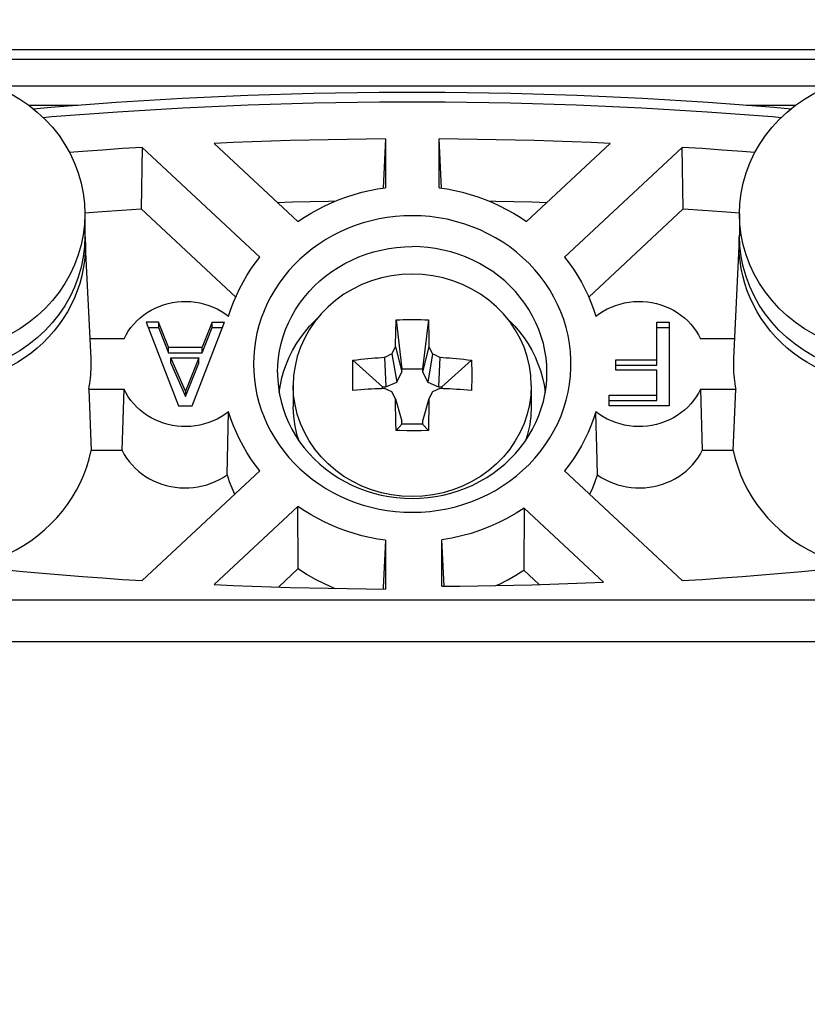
# Model space of a CAD drawing. Header units: centimetres. Extents: x 22052 to 56535, y 76485 to 78519.
# Tile 43 of 235: x 35457.75 to 35460.4, y 77894.75 to 77898.06. Entities that reach past the tile are written whole.
import ezdxf
from ezdxf import colors
from ezdxf.entities.mleader import LeaderData, LeaderLine
from ezdxf.math import Vec2, Vec3

# ---------------------------------------------------------------- set-up
doc = ezdxf.new("R2010")
doc.units = ezdxf.units.CM
doc.layers.add('$_urządzenia', color=250, linetype='Continuous')
doc.layers.add('IS_Opis', color=250, linetype='Continuous', lineweight=9)
doc.styles.add('styl1', font='ARIALN.TTF')

# ---------------------------------------------------------------- blocks, each defined once
blk = doc.blocks.new('A$C92957c0b')
at = {"layer": '$_urządzenia'}
for p, q in [((-31.792, -10.509), (-0.208, -10.509)), ((-31.792, -10.83), (-0.208, -10.83)), ((-30.064, -11.727), (-1.936, -11.727)), ((-28.893, -12.372), (-27.237, -12.372)), ((-4.763, -12.372), (-3.107, -12.372)), ((-16.904, -13.511), (-16.981, -15.16)), ((-16.904, -13.511), (-16.904, -15.148)), ((-15.019, -15.16), (-15.096, -13.511)), ((-15.096, -15.148), (-15.096, -13.511)), ((-25.071, -13.792), (-25.108, -15.855)), ((-21.122, -17.478), (-25.071, -13.792)), ((-22.654, -13.661), (-19.844, -16.285)), ((-12.156, -16.285), (-9.346, -13.661)), ((-6.929, -13.792), (-10.878, -17.478)), ((-6.892, -15.855), (-6.929, -13.792)), ((-25.108, -15.855), (-21.933, -18.819)), ((-10.067, -18.819), (-6.892, -15.855)), ((-27, -16.028), (-27, -16.766)), ((-5, -16.028), (-5, -16.766)), ((-27, -16.738), (-26.992, -16.828)), ((-26.992, -16.828), (-26.99, -16.873)), ((-5.01, -16.873), (-5.008, -16.828)), ((-5.008, -16.828), (-5, -16.738)), ((-26.99, -16.873), (-26.984, -17.086)), ((-5.01, -16.873), (-5.206, -20.878)), ((-5.016, -17.086), (-5.01, -16.873)), ((-24.525, -19.666), (-24.937, -19.666)), ((-24.937, -19.666), (-23.85, -22.467)), ((-24.187, -20.506), (-24.525, -19.666)), ((-24.525, -19.666), (-24.525, -19.845)), ((-23.4, -22.467), (-22.312, -19.666)), ((-22.725, -19.666), (-23.062, -20.506)), ((-22.725, -19.666), (-22.312, -19.666)), ((-22.725, -19.845), (-22.725, -19.666)), ((-16.542, -19.588), (-16.35, -21.228)), ((-15.458, -19.588), (-15.65, -21.228)), ((-15.458, -19.588), (-15.452, -19.803)), ((-15.452, -19.803), (-15.446, -20.011)), ((-7.775, -19.666), (-7.362, -19.666)), ((-7.775, -21.106), (-7.775, -19.666)), ((-7.362, -19.666), (-7.362, -22.467)), ((-24.868, -19.845), (-24.525, -19.845)), ((-24.525, -19.845), (-24.187, -20.686)), ((-23.062, -20.686), (-22.725, -19.845)), ((-22.725, -19.845), (-22.382, -19.845)), ((-16.56, -20.31), (-16.556, -20.115)), ((-16.556, -20.115), (-16.551, -19.91)), ((-15.446, -20.011), (-15.442, -20.212)), ((-7.775, -19.845), (-7.362, -19.845)), ((-25.685, -20.223), (-26.826, -20.223)), ((-16.682, -20.722), (-16.563, -20.495)), ((-16.563, -20.495), (-16.56, -20.31)), ((-16.563, -20.495), (-16.35, -21.333)), ((-15.437, -20.495), (-15.65, -21.333)), ((-15.437, -20.495), (-15.318, -20.722)), ((-5.174, -20.223), (-6.315, -20.223)), ((-24.187, -20.506), (-23.062, -20.506)), ((-24.187, -20.686), (-24.187, -20.506)), ((-24.187, -20.686), (-23.062, -20.686)), ((-23.062, -20.686), (-23.062, -20.506)), ((-16.932, -20.84), (-16.848, -20.8)), ((-16.848, -20.8), (-16.765, -20.761)), ((-16.765, -20.761), (-16.682, -20.722)), ((-16.682, -20.722), (-16.52, -21.674)), ((-15.318, -20.722), (-15.48, -21.674)), ((-15.318, -20.722), (-15.235, -20.761)), ((-15.235, -20.761), (-15.152, -20.8)), ((-15.152, -20.8), (-15.068, -20.84)), ((-24.112, -20.856), (-23.175, -20.856)), ((-23.625, -21.977), (-24.112, -20.856)), ((-24.112, -21.036), (-24.112, -20.856)), ((-24.112, -21.036), (-23.625, -22.156)), ((-23.175, -20.856), (-23.625, -21.977)), ((-23.625, -22.156), (-23.175, -21.036)), ((-23.175, -21.036), (-23.175, -20.856)), ((-17.999, -21.271), (-17.997, -21.16)), ((-17.991, -20.941), (-16.998, -21.833)), ((-16.932, -20.84), (-16.885, -21.833)), ((-15.068, -20.84), (-15.115, -21.833)), ((-14.009, -20.941), (-15.002, -21.833)), ((-14.009, -20.941), (-14.007, -20.995)), ((-14.007, -20.995), (-14.004, -21.105)), ((-14.004, -21.105), (-14.002, -21.215)), ((-9.162, -20.926), (-7.775, -20.926)), ((-9.162, -21.277), (-9.162, -20.926)), ((-9.162, -21.106), (-7.775, -21.106)), ((-20.528, -21.353), (-20.527, -21.449)), ((-18, -21.383), (-17.999, -21.271)), ((-18, -21.496), (-18, -21.383)), ((-16.52, -21.674), (-16.35, -21.333)), ((-16.35, -21.228), (-15.65, -21.228)), ((-16.35, -21.333), (-16.35, -21.228)), ((-15.65, -21.228), (-15.65, -21.333)), ((-15.65, -21.333), (-15.48, -21.674)), ((-14.002, -21.215), (-14, -21.327)), ((-14, -21.327), (-14, -21.439)), ((-14, -21.439), (-14, -21.553)), ((-11.473, -21.449), (-11.472, -21.353)), ((-7.775, -21.277), (-9.162, -21.277)), ((-7.775, -22.296), (-7.775, -21.277)), ((-20, -21.783), (-20, -22.5)), ((-17.999, -21.609), (-18, -21.496)), ((-17.997, -21.723), (-17.999, -21.609)), ((-17.994, -21.837), (-17.997, -21.723)), ((-16.885, -21.833), (-16.52, -21.674)), ((-15.48, -21.674), (-15.115, -21.833)), ((-14.002, -21.666), (-14.004, -21.78)), ((-14, -21.553), (-14.002, -21.666)), ((-12, -21.783), (-12, -22.5)), ((-26.87, -21.91), (-25.685, -21.91)), ((-26.87, -21.91), (-26.79, -23.971)), ((-25.747, -23.971), (-25.685, -21.91)), ((-23.625, -21.977), (-23.625, -22.156)), ((-17.991, -21.952), (-17.994, -21.837)), ((-16.998, -21.833), (-16.885, -21.833)), ((-16.998, -21.894), (-16.998, -21.833)), ((-16.682, -21.996), (-16.932, -21.892)), ((-16.563, -22.236), (-16.682, -21.996)), ((-15.318, -21.996), (-15.437, -22.236)), ((-15.068, -21.892), (-15.318, -21.996)), ((-15.115, -21.833), (-15.002, -21.833)), ((-15.002, -21.833), (-15.002, -21.894)), ((-9.387, -22.117), (-7.775, -22.117)), ((-9.387, -22.467), (-9.387, -22.117)), ((-6.315, -21.91), (-5.13, -21.91)), ((-6.315, -21.91), (-6.253, -23.971)), ((-5.21, -23.971), (-5.13, -21.91)), ((-23.85, -22.467), (-23.4, -22.467)), ((-16.563, -22.236), (-16.35, -22.986)), ((-15.437, -22.236), (-15.65, -22.986)), ((-15.44, -22.443), (-15.444, -22.668)), ((-15.437, -22.236), (-15.44, -22.443)), ((-9.387, -22.296), (-7.775, -22.296)), ((-7.362, -22.467), (-9.387, -22.467)), ((-22.222, -24.793), (-22.17, -22.669)), ((-16.554, -22.789), (-16.558, -22.556)), ((-16.548, -23.039), (-16.554, -22.789)), ((-15.444, -22.668), (-15.449, -22.91)), ((-9.819, -23.144), (-9.83, -22.669)), ((-16.542, -23.305), (-16.548, -23.039)), ((-16.542, -23.305), (-16.35, -23.092)), ((-16.35, -23.092), (-16.35, -22.986)), ((-15.65, -23.092), (-16.35, -23.092)), ((-15.65, -22.986), (-15.65, -23.092)), ((-15.458, -23.305), (-15.65, -23.092)), ((-9.802, -23.854), (-9.819, -23.144)), ((-15.94, -23.307), (-16.181, -23.306)), ((-15.699, -23.306), (-15.94, -23.307)), ((-15.458, -23.305), (-15.699, -23.306)), ((-25.747, -23.971), (-26.79, -23.971)), ((-9.778, -24.793), (-9.802, -23.854)), ((-5.21, -23.971), (-6.253, -23.971)), ((-25.071, -28.341), (-21.122, -24.655)), ((-10.878, -24.655), (-6.929, -28.341)), ((-19.844, -25.849), (-22.654, -28.472)), ((-19.834, -27.938), (-19.844, -25.849)), ((-12.234, -25.902), (-12.245, -27.991)), ((-9.567, -28.393), (-12.234, -25.902)), ((-16.904, -26.985), (-16.979, -28.579)), ((-16.904, -26.985), (-16.904, -28.622)), ((-14.927, -28.528), (-15, -26.972)), ((-15, -28.532), (-15, -26.972)), ((-20.496, -28.555), (-19.834, -27.938)), ((-12.245, -27.991), (-11.729, -28.472)), ((-16.979, -28.579), (-16.981, -28.618)), ((0, -29), (-298.6, -29)), ((0, -30.4), (-300, -30.4))]:
    blk.add_line(p, q, dxfattribs=at)
for points in [[(-32, -11.36), (-31.626, -11.373), (-31.255, -11.412), (-30.887, -11.477), (-30.526, -11.567), (-30.173, -11.683), (-29.831, -11.822), (-29.5, -11.985), (-29.183, -12.171), (-28.883, -12.378), (-28.599, -12.606), (-28.335, -12.853), (-28.091, -13.118), (-27.869, -13.398), (-27.67, -13.694), (-27.495, -14.003), (-27.346, -14.323), (-27.222, -14.652), (-27.125, -14.989), (-27.056, -15.332), (-27.014, -15.679), (-27, -16.028)], [(-5, -16.028), (-4.986, -15.679), (-4.944, -15.332), (-4.875, -14.989), (-4.778, -14.652), (-4.654, -14.323), (-4.505, -14.003), (-4.33, -13.694), (-4.131, -13.398), (-3.909, -13.118), (-3.665, -12.853), (-3.401, -12.606), (-3.117, -12.378), (-2.817, -12.171), (-2.5, -11.985), (-2.169, -11.822), (-1.827, -11.683), (-1.474, -11.567), (-1.113, -11.477), (-0.745, -11.412), (-0.374, -11.373), (0, -11.36)], [(-28.739, -12.494), (-28.149, -12.44), (-25.944, -12.274), (-23.737, -12.141), (-21.528, -12.042), (-19.317, -11.975), (-17.106, -11.942), (-14.894, -11.942), (-12.683, -11.975), (-10.472, -12.042), (-8.263, -12.141), (-6.056, -12.274), (-3.851, -12.44), (-3.261, -12.494)], [(-28.406, -12.786), (-28.107, -12.759), (-25.91, -12.594), (-23.711, -12.461), (-21.509, -12.362), (-19.306, -12.296), (-17.102, -12.263), (-14.898, -12.263), (-12.694, -12.296), (-10.491, -12.362), (-8.289, -12.461), (-6.09, -12.594), (-3.893, -12.759), (-3.594, -12.786)], [(-16.904, -13.511), (-17.543, -13.516), (-18.182, -13.525), (-18.821, -13.536), (-19.46, -13.549), (-20.099, -13.566), (-20.738, -13.586), (-21.377, -13.608), (-22.016, -13.633), (-22.654, -13.661)], [(-9.346, -13.661), (-9.984, -13.633), (-10.623, -13.608), (-11.262, -13.586), (-11.901, -13.566), (-12.54, -13.549), (-13.179, -13.536), (-13.818, -13.525), (-14.457, -13.516), (-15.096, -13.511)], [(-25.071, -13.792), (-25.741, -13.835), (-26.412, -13.882), (-27.082, -13.932), (-27.516, -13.966)], [(-4.484, -13.966), (-4.918, -13.932), (-5.588, -13.882), (-6.259, -13.835), (-6.929, -13.792)], [(-19.844, -16.285), (-19.625, -16.138), (-19.402, -16.001), (-19.172, -15.873), (-18.937, -15.754), (-18.696, -15.643), (-18.451, -15.543), (-18.201, -15.452), (-17.947, -15.371), (-17.691, -15.3), (-17.431, -15.239), (-17.169, -15.188), (-16.904, -15.148)], [(-15.096, -15.148), (-14.831, -15.188), (-14.569, -15.239), (-14.309, -15.3), (-14.053, -15.371), (-13.799, -15.452), (-13.549, -15.543), (-13.304, -15.643), (-13.063, -15.754), (-12.828, -15.873), (-12.598, -16.001), (-12.375, -16.138), (-12.156, -16.285)], [(-27.003, -15.987), (-26.419, -15.943), (-25.764, -15.898), (-25.108, -15.855)], [(-20.534, -15.64), (-20.019, -15.625), (-19.415, -15.609), (-18.812, -15.596), (-18.57, -15.592)], [(-13.43, -15.592), (-13.188, -15.596), (-12.585, -15.609), (-11.981, -15.625), (-11.466, -15.64)], [(-6.892, -15.855), (-6.236, -15.898), (-5.581, -15.943), (-4.997, -15.987)], [(-27, -16.028), (-27.014, -16.377), (-27.056, -16.724), (-27.125, -17.067), (-27.222, -17.404), (-27.346, -17.733), (-27.495, -18.053), (-27.67, -18.362), (-27.869, -18.657), (-28.091, -18.938), (-28.335, -19.203), (-28.599, -19.45), (-28.883, -19.677), (-29.183, -19.885), (-29.5, -20.07), (-29.831, -20.234), (-30.173, -20.373), (-30.526, -20.488), (-30.887, -20.579), (-31.255, -20.644), (-31.626, -20.683), (-32, -20.696)], [(-16, -16.086), (-16.281, -16.093), (-16.56, -16.114), (-16.837, -16.148), (-17.112, -16.195), (-17.384, -16.257), (-17.652, -16.331), (-17.915, -16.418), (-18.173, -16.518), (-18.425, -16.63), (-18.669, -16.754), (-18.908, -16.891), (-19.137, -17.038), (-19.358, -17.196), (-19.57, -17.366), (-19.772, -17.545), (-19.964, -17.733), (-20.145, -17.932), (-20.315, -18.138), (-20.473, -18.352), (-20.619, -18.574), (-20.752, -18.803), (-20.872, -19.038), (-20.979, -19.279), (-21.073, -19.524), (-21.152, -19.774), (-21.218, -20.029), (-21.269, -20.285), (-21.305, -20.543), (-21.327, -20.804), (-21.335, -21.067)], [(-16, -26.047), (-15.705, -26.039), (-15.413, -26.017), (-15.123, -25.979), (-14.835, -25.927), (-14.549, -25.859), (-14.268, -25.777), (-13.993, -25.681), (-13.723, -25.57), (-13.46, -25.447), (-13.207, -25.31), (-12.962, -25.161), (-12.726, -24.999), (-12.498, -24.824), (-12.28, -24.636), (-12.074, -24.439), (-11.88, -24.231), (-11.698, -24.012), (-11.53, -23.785), (-11.376, -23.551), (-11.236, -23.308), (-11.11, -23.059), (-11, -22.804), (-10.905, -22.543), (-10.826, -22.279), (-10.762, -22.011), (-10.714, -21.74), (-10.682, -21.468), (-10.667, -21.195), (-10.667, -20.921), (-10.684, -20.648), (-10.717, -20.376), (-10.765, -20.106), (-10.83, -19.84), (-10.909, -19.577), (-11.005, -19.318), (-11.115, -19.065), (-11.24, -18.817), (-11.38, -18.576), (-11.533, -18.343), (-11.7, -18.118), (-11.881, -17.901), (-12.074, -17.695), (-12.279, -17.498), (-12.496, -17.311), (-12.722, -17.137), (-12.957, -16.976), (-13.201, -16.826), (-13.454, -16.69), (-13.715, -16.566), (-13.985, -16.455), (-14.261, -16.358), (-14.542, -16.276), (-14.828, -16.208), (-15.118, -16.155), (-15.409, -16.117), (-15.703, -16.094), (-16, -16.086)], [(0, -20.696), (-0.374, -20.683), (-0.745, -20.644), (-1.113, -20.579), (-1.474, -20.488), (-1.827, -20.373), (-2.169, -20.234), (-2.5, -20.07), (-2.817, -19.885), (-3.117, -19.677), (-3.401, -19.45), (-3.665, -19.203), (-3.909, -18.938), (-4.131, -18.657), (-4.33, -18.362), (-4.505, -18.053), (-4.654, -17.733), (-4.778, -17.404), (-4.875, -17.067), (-4.944, -16.724), (-4.986, -16.377), (-5, -16.028)], [(-27, -16.766), (-27.015, -17.123), (-27.058, -17.471), (-27.127, -17.813), (-27.225, -18.15), (-27.35, -18.481), (-27.5, -18.8), (-27.675, -19.108), (-27.875, -19.404), (-28.097, -19.684), (-28.339, -19.945), (-28.602, -20.191), (-28.883, -20.416), (-29.183, -20.622), (-29.5, -20.808), (-29.83, -20.971), (-30.172, -21.111), (-30.526, -21.226), (-30.887, -21.317), (-31.252, -21.381), (-31.623, -21.42), (-32, -21.434)], [(0, -21.434), (-0.379, -21.42), (-0.751, -21.381), (-1.118, -21.316), (-1.481, -21.224), (-1.837, -21.107), (-2.181, -20.966), (-2.513, -20.801), (-2.832, -20.613), (-3.132, -20.405), (-3.414, -20.177), (-3.677, -19.929), (-3.918, -19.666), (-4.139, -19.385), (-4.337, -19.088), (-4.511, -18.78), (-4.659, -18.461), (-4.781, -18.13), (-4.877, -17.794), (-4.945, -17.452), (-4.987, -17.105), (-5, -16.766)], [(-26.984, -17.086), (-26.992, -17.344), (-27.015, -17.601), (-27.053, -17.857), (-27.106, -18.11), (-27.174, -18.36), (-27.256, -18.607), (-27.353, -18.848), (-27.464, -19.085), (-27.589, -19.315), (-27.727, -19.538), (-27.878, -19.754), (-28.042, -19.962), (-28.218, -20.161), (-28.405, -20.351), (-28.603, -20.531), (-28.811, -20.701), (-29.03, -20.859), (-29.257, -21.006), (-29.492, -21.141)], [(-26.791, -21.067), (-26.792, -20.972), (-26.794, -20.878), (-26.99, -16.873)], [(-20.528, -21.353), (-20.52, -21.107), (-20.497, -20.862), (-20.459, -20.619), (-20.406, -20.378), (-20.338, -20.141), (-20.255, -19.907), (-20.158, -19.679), (-20.046, -19.456), (-19.921, -19.24), (-19.783, -19.03), (-19.632, -18.829), (-19.469, -18.636), (-19.293, -18.452), (-19.107, -18.278), (-18.91, -18.115), (-18.704, -17.962), (-18.488, -17.821), (-18.264, -17.692), (-18.032, -17.576), (-17.793, -17.472), (-17.549, -17.381), (-17.299, -17.304), (-17.044, -17.24), (-16.786, -17.19), (-16.526, -17.155), (-16.263, -17.133), (-16, -17.126)], [(-11.472, -21.353), (-11.48, -21.107), (-11.503, -20.862), (-11.541, -20.619), (-11.594, -20.378), (-11.662, -20.141), (-11.745, -19.907), (-11.842, -19.679), (-11.954, -19.456), (-12.079, -19.24), (-12.217, -19.03), (-12.368, -18.829), (-12.531, -18.636), (-12.707, -18.452), (-12.893, -18.278), (-13.09, -18.115), (-13.296, -17.962), (-13.512, -17.821), (-13.736, -17.692), (-13.968, -17.576), (-14.207, -17.472), (-14.451, -17.381), (-14.701, -17.304), (-14.956, -17.24), (-15.214, -17.19), (-15.474, -17.155), (-15.737, -17.133), (-16, -17.126)], [(-2.265, -21.264), (-2.508, -21.141), (-2.743, -21.006), (-2.97, -20.859), (-3.189, -20.701), (-3.397, -20.531), (-3.595, -20.351), (-3.782, -20.161), (-3.958, -19.962), (-4.122, -19.754), (-4.273, -19.538), (-4.411, -19.315), (-4.536, -19.085), (-4.647, -18.848), (-4.744, -18.607), (-4.826, -18.36), (-4.894, -18.11), (-4.947, -17.857), (-4.985, -17.601), (-5.008, -17.344), (-5.016, -17.086)], [(-22.17, -19.464), (-22.093, -19.227), (-22.007, -18.993), (-21.91, -18.763), (-21.803, -18.537), (-21.685, -18.315), (-21.559, -18.098), (-21.423, -17.886), (-21.277, -17.68), (-21.122, -17.478)], [(-10.878, -17.478), (-10.723, -17.68), (-10.577, -17.886), (-10.441, -18.098), (-10.315, -18.315), (-10.197, -18.537), (-10.09, -18.763), (-9.993, -18.993), (-9.907, -19.227), (-9.83, -19.464)], [(-12, -21.783), (-12.015, -21.458), (-12.061, -21.135), (-12.136, -20.817), (-12.241, -20.506), (-12.375, -20.205), (-12.536, -19.916), (-12.723, -19.641), (-12.936, -19.383), (-13.172, -19.143), (-13.429, -18.923), (-13.706, -18.724), (-14, -18.549), (-14.31, -18.399), (-14.632, -18.274), (-14.965, -18.176), (-15.305, -18.106), (-15.651, -18.063), (-16, -18.049), (-16.349, -18.063), (-16.695, -18.106), (-17.035, -18.176), (-17.368, -18.274), (-17.69, -18.399), (-18, -18.549), (-18.294, -18.724), (-18.571, -18.923), (-18.828, -19.143), (-19.064, -19.383), (-19.277, -19.641), (-19.464, -19.916), (-19.625, -20.205), (-19.759, -20.506), (-19.864, -20.817), (-19.939, -21.135), (-19.985, -21.458), (-20, -21.783)], [(-25.685, -20.223), (-25.617, -20.091), (-25.541, -19.965), (-25.455, -19.845), (-25.361, -19.73), (-25.258, -19.621), (-25.148, -19.52), (-25.03, -19.426), (-24.905, -19.339), (-24.775, -19.261), (-24.64, -19.192), (-24.499, -19.131), (-24.355, -19.079), (-24.207, -19.037), (-24.055, -19.005), (-23.903, -18.982), (-23.749, -18.969), (-23.594, -18.966), (-23.439, -18.973), (-23.286, -18.99), (-23.133, -19.017), (-22.983, -19.053), (-22.836, -19.099), (-22.693, -19.155), (-22.554, -19.219), (-22.421, -19.292), (-22.293, -19.374), (-22.17, -19.464)], [(-9.83, -19.464), (-9.707, -19.374), (-9.579, -19.292), (-9.446, -19.219), (-9.307, -19.155), (-9.164, -19.099), (-9.017, -19.053), (-8.867, -19.017), (-8.714, -18.99), (-8.561, -18.973), (-8.406, -18.966), (-8.251, -18.969), (-8.097, -18.982), (-7.945, -19.005), (-7.793, -19.037), (-7.645, -19.079), (-7.501, -19.131), (-7.36, -19.192), (-7.225, -19.261), (-7.095, -19.339), (-6.97, -19.426), (-6.852, -19.52), (-6.742, -19.621), (-6.639, -19.73), (-6.545, -19.845), (-6.459, -19.965), (-6.383, -20.091), (-6.315, -20.223)], [(-20.47, -22.018), (-20.47, -22.012), (-20.432, -21.771), (-20.379, -21.532), (-20.311, -21.295), (-20.229, -21.063), (-20.132, -20.836), (-20.021, -20.613), (-19.897, -20.399), (-19.76, -20.192), (-19.61, -19.992), (-19.449, -19.801), (-19.274, -19.618), (-19.203, -19.552)], [(-16.551, -19.91), (-16.545, -19.697), (-16.542, -19.588)], [(-16.542, -19.588), (-16.422, -19.582), (-16.301, -19.577), (-16.181, -19.574), (-16.06, -19.572), (-15.94, -19.572), (-15.819, -19.574), (-15.699, -19.577), (-15.578, -19.582), (-15.458, -19.588)], [(-12.797, -19.551), (-12.729, -19.615), (-12.555, -19.797), (-12.394, -19.987), (-12.244, -20.186), (-12.107, -20.393), (-11.983, -20.607), (-11.871, -20.829), (-11.774, -21.057), (-11.691, -21.289), (-11.623, -21.527), (-11.569, -21.767), (-11.531, -22.009), (-11.53, -22.018)], [(-15.442, -20.212), (-15.438, -20.403), (-15.437, -20.495)], [(-26.87, -21.91), (-26.853, -21.817), (-26.838, -21.724), (-26.826, -21.631), (-26.815, -21.537), (-26.806, -21.443), (-26.799, -21.349), (-26.794, -21.255), (-26.792, -21.161), (-26.791, -21.067)], [(-21.335, -21.067), (-21.327, -21.329), (-21.305, -21.59), (-21.269, -21.848), (-21.218, -22.104), (-21.152, -22.359), (-21.073, -22.609), (-20.979, -22.854), (-20.872, -23.095), (-20.752, -23.33), (-20.619, -23.559), (-20.473, -23.781), (-20.315, -23.995), (-20.145, -24.202), (-19.964, -24.4), (-19.772, -24.588), (-19.57, -24.767), (-19.358, -24.937), (-19.137, -25.095), (-18.908, -25.242), (-18.669, -25.379), (-18.425, -25.503), (-18.173, -25.615), (-17.915, -25.715), (-17.652, -25.802), (-17.384, -25.876), (-17.112, -25.938), (-16.837, -25.985), (-16.56, -26.019), (-16.281, -26.04), (-16, -26.047)], [(-17.997, -21.16), (-17.994, -21.05), (-17.993, -20.995), (-17.991, -20.941)], [(-17.991, -20.941), (-17.86, -20.924), (-17.733, -20.909), (-17.609, -20.895), (-17.488, -20.883), (-17.37, -20.872), (-17.255, -20.863), (-17.144, -20.854), (-17.037, -20.846), (-16.932, -20.84)], [(-15.068, -20.84), (-14.964, -20.846), (-14.857, -20.854), (-14.747, -20.862), (-14.633, -20.872), (-14.515, -20.883), (-14.393, -20.895), (-14.269, -20.909), (-14.141, -20.924), (-14.009, -20.941)], [(-5.206, -20.878), (-5.208, -20.972), (-5.209, -21.067)], [(-5.209, -21.067), (-5.208, -21.161), (-5.206, -21.255), (-5.201, -21.349), (-5.194, -21.443), (-5.185, -21.537), (-5.174, -21.631), (-5.162, -21.724), (-5.147, -21.817), (-5.13, -21.91)], [(-20.527, -21.449), (-20.52, -21.599), (-20.497, -21.844), (-20.459, -22.087), (-20.406, -22.328), (-20.338, -22.566), (-20.255, -22.799), (-20.158, -23.028), (-20.046, -23.25), (-19.921, -23.467), (-19.783, -23.676), (-19.632, -23.878), (-19.469, -24.07), (-19.293, -24.254), (-19.107, -24.428), (-18.91, -24.591), (-18.704, -24.744), (-18.488, -24.885), (-18.264, -25.014), (-18.032, -25.131), (-17.793, -25.235), (-17.549, -25.325), (-17.299, -25.403), (-17.044, -25.466), (-16.786, -25.516), (-16.526, -25.552), (-16.263, -25.573), (-16, -25.58)], [(-16, -25.58), (-15.737, -25.573), (-15.474, -25.552), (-15.214, -25.516), (-14.956, -25.466), (-14.701, -25.403), (-14.451, -25.325), (-14.207, -25.235), (-13.968, -25.131), (-13.736, -25.014), (-13.512, -24.885), (-13.296, -24.744), (-13.09, -24.591), (-12.893, -24.428), (-12.707, -24.254), (-12.531, -24.07), (-12.368, -23.878), (-12.217, -23.676), (-12.079, -23.467), (-11.954, -23.25), (-11.842, -23.028), (-11.745, -22.799), (-11.662, -22.566), (-11.594, -22.328), (-11.541, -22.087), (-11.503, -21.844), (-11.48, -21.599), (-11.473, -21.449)], [(-12, -21.783), (-12.015, -22.109), (-12.061, -22.432), (-12.136, -22.75), (-12.241, -23.06), (-12.375, -23.361), (-12.536, -23.65), (-12.723, -23.925), (-12.936, -24.184), (-13.172, -24.424), (-13.429, -24.644), (-13.706, -24.842), (-14, -25.017), (-14.31, -25.168), (-14.632, -25.292), (-14.965, -25.39), (-15.305, -25.461), (-15.651, -25.503), (-16, -25.518), (-16.349, -25.503), (-16.695, -25.461), (-17.035, -25.39), (-17.368, -25.292), (-17.69, -25.168), (-18, -25.017), (-18.294, -24.842), (-18.571, -24.644), (-18.828, -24.424), (-19.064, -24.184), (-19.277, -23.925), (-19.464, -23.65), (-19.625, -23.361), (-19.759, -23.06), (-19.864, -22.75), (-19.939, -22.432), (-19.985, -22.109), (-20, -21.783)], [(-14.004, -21.78), (-14.007, -21.895), (-14.009, -21.952)], [(-22.17, -22.669), (-22.293, -22.759), (-22.421, -22.841), (-22.554, -22.914), (-22.693, -22.978), (-22.836, -23.034), (-22.983, -23.08), (-23.133, -23.116), (-23.286, -23.143), (-23.439, -23.16), (-23.594, -23.167), (-23.749, -23.164), (-23.903, -23.151), (-24.055, -23.128), (-24.207, -23.096), (-24.355, -23.054), (-24.499, -23.002), (-24.64, -22.941), (-24.775, -22.872), (-24.905, -22.794), (-25.03, -22.707), (-25.148, -22.613), (-25.258, -22.512), (-25.361, -22.403), (-25.455, -22.288), (-25.541, -22.168), (-25.617, -22.042), (-25.685, -21.91)], [(-16.932, -21.892), (-17.036, -21.895), (-17.143, -21.9), (-17.253, -21.905), (-17.367, -21.911), (-17.485, -21.917), (-17.607, -21.925), (-17.731, -21.933), (-17.859, -21.942), (-17.991, -21.952)], [(-14.009, -21.952), (-14.14, -21.942), (-14.267, -21.933), (-14.391, -21.925), (-14.512, -21.918), (-14.63, -21.911), (-14.745, -21.905), (-14.856, -21.9), (-14.963, -21.895), (-15.068, -21.892)], [(-6.315, -21.91), (-6.383, -22.042), (-6.459, -22.168), (-6.545, -22.288), (-6.639, -22.403), (-6.742, -22.512), (-6.852, -22.613), (-6.97, -22.707), (-7.095, -22.794), (-7.225, -22.872), (-7.36, -22.941), (-7.501, -23.002), (-7.645, -23.054), (-7.793, -23.096), (-7.945, -23.128), (-8.097, -23.151), (-8.251, -23.164), (-8.406, -23.167), (-8.561, -23.16), (-8.714, -23.143), (-8.867, -23.116), (-9.017, -23.08), (-9.164, -23.034), (-9.307, -22.978), (-9.446, -22.914), (-9.579, -22.841), (-9.707, -22.759), (-9.83, -22.669)], [(-16.558, -22.556), (-16.562, -22.339), (-16.563, -22.236)], [(-21.122, -24.655), (-21.277, -24.453), (-21.423, -24.247), (-21.559, -24.035), (-21.685, -23.818), (-21.803, -23.596), (-21.91, -23.37), (-22.007, -23.14), (-22.093, -22.906), (-22.17, -22.669)], [(-19.803, -23.646), (-19.864, -23.467), (-19.938, -23.152), (-19.984, -22.829), (-20, -22.5)], [(-12, -22.5), (-12.016, -22.829), (-12.062, -23.152), (-12.136, -23.467), (-12.197, -23.646)], [(-9.83, -22.669), (-9.907, -22.906), (-9.993, -23.14), (-10.09, -23.37), (-10.197, -23.596), (-10.315, -23.818), (-10.441, -24.035), (-10.577, -24.247), (-10.723, -24.453), (-10.878, -24.655)], [(-15.449, -22.91), (-15.455, -23.169), (-15.458, -23.305)], [(-16.181, -23.306), (-16.422, -23.305), (-16.542, -23.305)], [(-30.825, -27.866), (-30.704, -27.84), (-30.413, -27.764), (-30.129, -27.673), (-29.851, -27.566), (-29.579, -27.445), (-29.315, -27.31), (-29.061, -27.161), (-28.815, -26.999), (-28.58, -26.824), (-28.356, -26.638), (-28.144, -26.439), (-27.944, -26.23), (-27.757, -26.011), (-27.583, -25.782), (-27.424, -25.544), (-27.279, -25.298), (-27.149, -25.044), (-27.035, -24.784), (-26.937, -24.519), (-26.856, -24.248), (-26.79, -23.971)], [(-25.747, -23.971), (-25.676, -24.1), (-25.597, -24.224), (-25.51, -24.341), (-25.414, -24.454), (-25.311, -24.561), (-25.2, -24.66), (-25.083, -24.753), (-24.959, -24.839), (-24.83, -24.917), (-24.696, -24.986), (-24.557, -25.048), (-24.414, -25.1), (-24.268, -25.144), (-24.118, -25.179), (-23.967, -25.204), (-23.815, -25.22), (-23.661, -25.227), (-23.507, -25.225), (-23.354, -25.213), (-23.202, -25.192), (-23.052, -25.161), (-22.904, -25.122), (-22.759, -25.073), (-22.618, -25.016), (-22.482, -24.95), (-22.35, -24.876), (-22.222, -24.793)], [(-9.778, -24.793), (-9.65, -24.876), (-9.518, -24.95), (-9.382, -25.016), (-9.241, -25.073), (-9.096, -25.122), (-8.948, -25.161), (-8.798, -25.192), (-8.646, -25.213), (-8.493, -25.225), (-8.339, -25.227), (-8.185, -25.22), (-8.033, -25.204), (-7.882, -25.179), (-7.732, -25.144), (-7.586, -25.1), (-7.443, -25.048), (-7.304, -24.986), (-7.17, -24.917), (-7.041, -24.839), (-6.917, -24.753), (-6.8, -24.66), (-6.689, -24.561), (-6.586, -24.454), (-6.49, -24.341), (-6.403, -24.224), (-6.324, -24.1), (-6.253, -23.971)], [(-5.21, -23.971), (-5.144, -24.248), (-5.063, -24.519), (-4.965, -24.784), (-4.851, -25.044), (-4.721, -25.298), (-4.576, -25.544), (-4.417, -25.782), (-4.243, -26.011), (-4.056, -26.23), (-3.856, -26.439), (-3.644, -26.638), (-3.42, -26.824), (-3.185, -26.999), (-2.939, -27.161), (-2.685, -27.31), (-2.421, -27.445), (-2.149, -27.566), (-1.871, -27.673), (-1.587, -27.764), (-1.296, -27.84), (-1.175, -27.866)], [(-22.222, -24.793), (-22.147, -25.01), (-22.064, -25.224), (-21.972, -25.434), (-21.967, -25.444)], [(-10.033, -25.444), (-10.028, -25.434), (-9.936, -25.224), (-9.853, -25.01), (-9.778, -24.793)], [(-16.904, -26.985), (-17.169, -26.945), (-17.431, -26.894), (-17.691, -26.833), (-17.947, -26.762), (-18.201, -26.681), (-18.451, -26.59), (-18.696, -26.49), (-18.937, -26.379), (-19.172, -26.26), (-19.402, -26.132), (-19.625, -25.995), (-19.844, -25.849)], [(-12.234, -25.902), (-12.512, -26.081), (-12.798, -26.244), (-13.092, -26.393), (-13.395, -26.528), (-13.706, -26.648), (-14.022, -26.753), (-14.342, -26.841), (-14.668, -26.914), (-15, -26.972)], [(-31.096, -27.838), (-30.428, -27.906), (-29.759, -27.971), (-29.09, -28.034), (-28.421, -28.093), (-27.752, -28.148), (-27.082, -28.201), (-26.412, -28.251), (-25.741, -28.298), (-25.071, -28.341)], [(-19.834, -27.938), (-19.55, -28.121), (-19.257, -28.289), (-18.956, -28.442), (-18.646, -28.58), (-18.591, -28.601)], [(-13.191, -28.508), (-13.073, -28.456), (-12.79, -28.314), (-12.514, -28.159), (-12.245, -27.991)], [(-6.929, -28.341), (-6.259, -28.298), (-5.588, -28.251), (-4.918, -28.201), (-4.248, -28.148), (-3.579, -28.093), (-2.91, -28.034), (-2.241, -27.971), (-1.572, -27.906), (-0.904, -27.838)], [(-15, -28.532), (-14.396, -28.526), (-13.792, -28.518), (-13.188, -28.508), (-12.585, -28.495), (-11.981, -28.48), (-11.377, -28.462), (-10.774, -28.441), (-10.17, -28.418), (-9.567, -28.393)], [(-22.654, -28.472), (-22.016, -28.5), (-21.377, -28.525), (-20.738, -28.547), (-20.099, -28.567), (-19.46, -28.584), (-18.821, -28.597), (-18.182, -28.608), (-17.543, -28.617), (-16.904, -28.622)]]:
    blk.add_lwpolyline(points, dxfattribs=at)

msp = doc.modelspace()

# ---------------------------------------------------------------- block references
at = {"layer": '$_urządzenia', "xscale": 0.1, "yscale": 0.1, "zscale": 0.1}
msp.add_blockref('A$C92957c0b', (35460.6695, 77899.0097), dxfattribs=at)

# ---------------------------------------------------------------- leaders
at = {"layer": 'IS_Opis'}
ml = msp.add_multileader_mtext('Standard', dxfattribs=at)
ml.set_content('Projektowany kocioł gazowy 1-funkcyjny 100kW z zamkniętą komorą spalania. Wyposażony w przewód powietrzno-spalinowy 160/110 wyprowadzony ponad dach budynku', color=256, style='styl1')
ml.set_leader_properties()
ml.build(insert=Vec2(0, 0))
ml.multileader.update_dxf_attribs({"dogleg_length": 5, "arrow_head_size": 7.5})
ctx = ml.context
ctx.base_point, ctx.char_height, ctx.arrow_head_size, ctx.landing_gap_size, ctx.plane_origin = Vec3(35142.7244, 77977.5434), 12, 7.5, 5, Vec3(35518.2018, 77880.0378)
ctx.text_align_type = 2
notes = []
notes.append((ctx, [(1, (1, 1, 0), (35460.6695, 77977.5434), (-1, 0), 6.7091, [(2, [(35600.6695, 77899.0097), (35460.6695, 77899.0097), (35530.6695, 77899.0097)], 0, [])])]))
ctx.mtext.insert, ctx.mtext.width, ctx.mtext.defined_height, ctx.mtext.alignment, ctx.mtext.flow_direction = Vec3(35448.9604, 77985.3073), 316.717556, 76.915, 3, 5
for ctx, leaders in notes:
    for number, flags, end, landing, length, lines in leaders:
        leader = LeaderData()
        leader.index, (leader.has_last_leader_line, leader.has_dogleg_vector, leader.attachment_direction) = number, flags
        leader.last_leader_point, leader.dogleg_vector, leader.dogleg_length = Vec3(end), Vec3(landing), length
        for number, points, colour, breaks in lines:
            line = LeaderLine()
            line.index, line.vertices, line.color, line.breaks = number, Vec3.list(points), colors.encode_raw_color(colour), breaks
            leader.lines.append(line)
        ctx.leaders.append(leader)

doc.saveas('drawing.dxf')
